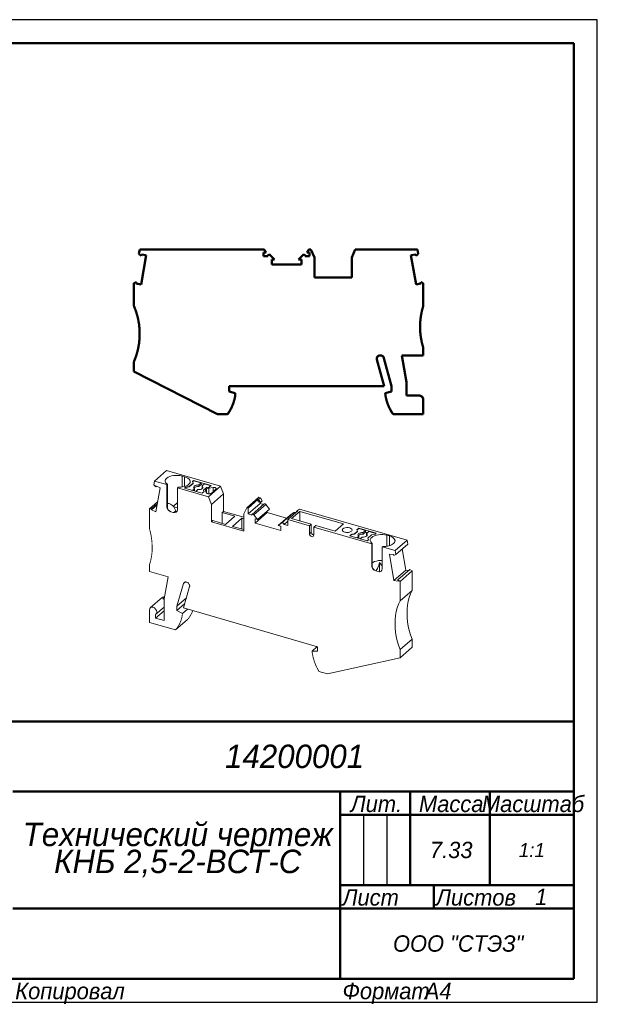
# Model space of a CAD drawing. Header units: millimetres. Extents: x 0 to 297, y 0 to 210.
# Tile 2 of 2: x 173 to 297, y 0 to 210. Entities that reach past the tile are written whole.
import ezdxf

# ---------------------------------------------------------------- set-up
doc = ezdxf.new("R2010")
doc.units = ezdxf.units.MM

# ---------------------------------------------------------------- blocks, each defined once
blk = doc.blocks.new('_FR1Страница_1')
at = {"color": 7, "lineweight": 25, "flags": 128}
for points in [[(297, 210), (0, 210)], [(297, 0), (297, 210)], [(247, 40), (247, 25)], [(252, 40), (252, 25)], [(242, 20), (292, 20)], [(0, 0), (297, 0)]]:
    blk.add_lwpolyline(points, dxfattribs=at)
at = {"color": 7, "lineweight": 50, "flags": 128}
for points in [[(20, 205), (292, 205)], [(292, 205), (292, 5)], [(107, 60), (292, 60)], [(172, 45), (292, 45)], [(242, 45), (242, 5)], [(257, 45), (257, 25)], [(274, 45), (274, 25)], [(242, 40), (292, 40)], [(242, 25), (292, 25)], [(262, 25), (262, 20)], [(172, 20), (292, 20)], [(292, 5), (20, 5)]]:
    blk.add_lwpolyline(points, dxfattribs=at)
at = {"color": 7}
for s, insert, char_height, width, attachment_point in [('\\pl0.5;{\\fT-FLEX Type A|b0|i1;\\l14200001 \\P}', (232, 52.5), 5, 122.5, 5), ('\\pl0.5;{\\fT-FLEX Type A|b0|i1;\\lМасштаб\\P}', (283, 44.125), 3.5, 19.75, 2), ('\\pl0.5;{\\fT-FLEX Type A|b0|i1;\\lЛит.\\P}', (249.5, 44.125), 3.5, 16.75, 2), ('\\pl0.5;{\\fT-FLEX Type A|b0|i1;\\lМасса\\P}', (265.5, 44.125), 3.5, 18.75, 2), ('\\pl0.5;{\\fT-FLEX Type A|b0|i1;\\l7.33\\P}', (265.5, 32.5), 3.5, 18.75, 5), ('{\\fT-FLEX Type A|b0|i1;\\l1:1\\P}', (283, 32.5), 3, 19.5, 5), ('\\pl0.5;{\\fT-FLEX Type A|b0|i1;\\l\\P}', (244.5, 32.5), 3.5, 6.75, 5), ('\\pl0.5;{\\fT-FLEX Type A|b0|i1;\\l\\P}', (249.5, 32.5), 3.5, 6.75, 5), ('\\pl0.5;{\\fT-FLEX Type A|b0|i1;\\l\\P}', (254.5, 32.5), 3.5, 6.75, 5), ('\\pl0.5;{\\fT-FLEX Type A|b0|i1;\\l\\H0.857143x;\\P}', (283, 32.5), 3.5, 19.75, 5), ('\\pl0.5;{\\fT-FLEX Type A|b0|i1;\\lЛист\\P}', (242, 24.125), 3.5, 11.75, 1), ('\\pl0.5;{\\fT-FLEX Type A|b0|i1;\\l\\H0.857143x;\\P}', (257, 24.125), 3.5, 11.75, 2), ('\\pl0.5;{\\fT-FLEX Type A|b0|i1;\\lЛистов\\P}', (262, 24.125), 3.5, 17.75, 1), ('{\\fT-FLEX Type A|b0|i1;\\l1\\P}', (285, 22.5), 3.5, 15.75, 5), ('\\pl0.5;{\\fT-FLEX Type A|b0|i1;\\l\\H0.857143x;\\P}', (285, 24.125), 3.5, 15.75, 2), ('{\\fT-FLEX Type A|b0|i1;\\l\\P}', (257, 22.5), 3.5, 11.75, 5), ('{\\fT-FLEX Type A|b0|i1;\\l}', (207, 20), 3, 71.5, 5), ('\\pl0.5;{\\fT-FLEX Type A|b0|i1;\\lООО "СТЭЗ"\\P}', (267, 12.5), 3.5, 51.75, 5), ('\\pl0.6;{\\fT-FLEX Type A|b0|i1;\\l \\P}', (207, 12.5), 3.5, 71.75, 5), ('\\pl0.5;{\\fT-FLEX Type A|b0|i1;\\lКопировал\\P}', (172, 4.125), 3.5, 23.566, 1), ('\\pl0.5;{\\fT-FLEX Type A|b0|i1;\\l\\P}', (193.816, 4.125), 3.5, 40.967, 1), ('\\pl0.5;{\\fT-FLEX Type A|b0|i1;\\lФормат\\P}', (242, 4.125), 3.5, 18.675, 1), ('\\pl0.5;{\\fT-FLEX Type A|b0|i1;\\l\\P}', (258.925, 4.125), 3.5, 9.825, 1), ('{\\fT-FLEX Type A|b0|i1;\\lA4\\P}', (262.962, 4.125), 3.5, 9.825, 2)]:
    blk.add_mtext(s, dxfattribs=dict(at, insert=insert, char_height=char_height, width=width, attachment_point=attachment_point))
at = {"color": 7, "insert": (207, 32.5), "char_height": 5, "width": 72.5, "attachment_point": 5, "line_spacing_factor": 0.692771}
blk.add_mtext('\\pl0.5;{\\fT-FLEX Type A|b0|i1;\\lТехнический чертеж\\PКНБ 2,5-2-ВСТ-С\\P}', dxfattribs=at)
blk = doc.blocks.new('Страница_1')
at = {"color": 7, "lineweight": 50, "flags": 128}
for points in [[(199.126, 160.896), (198.958, 159.945)], [(199.126, 160.896), (225.727, 160.896)], [(225.626, 160.246), (226.182, 160.246)], [(225.626, 160.246), (225.626, 159.446)], [(226.182, 160.246), (225.727, 160.896)], [(234.869, 160.246), (235.324, 160.896)], [(234.869, 160.246), (235.426, 160.246)], [(235.324, 160.896), (235.758, 160.896)], [(235.426, 159.446), (235.426, 160.246)], [(236.476, 159.196), (235.758, 160.896)], [(245.194, 160.896), (244.476, 159.196)], [(245.194, 160.896), (258.52, 160.896)], [(258.688, 159.946), (258.52, 160.896)], [(199.427, 159.552), (198.958, 159.945)], [(199.427, 159.552), (199.474, 159.82)], [(199.43, 153.405), (200.528, 159.634)], [(199.474, 159.82), (200.528, 159.634)], [(225.626, 159.446), (226.535, 159.446)], [(227.048, 159.659), (227.96, 158.746)], [(227.351, 157.696), (227.351, 158.746)], [(227.96, 158.746), (227.351, 158.746)], [(233.092, 158.746), (234.004, 159.659)], [(233.092, 158.746), (233.701, 158.746)], [(233.701, 158.746), (233.701, 157.696)], [(234.516, 159.446), (235.426, 159.446)], [(236.476, 154.896), (236.476, 159.196)], [(244.476, 154.896), (244.476, 159.196)], [(257.124, 159.64), (258.177, 159.825)], [(257.124, 159.64), (258.222, 153.411)], [(258.225, 159.557), (258.177, 159.825)], [(258.688, 159.946), (258.225, 159.557)], [(227.351, 157.696), (233.701, 157.696)], [(198.423, 153.859), (197.876, 153.66)], [(197.876, 153.66), (197.876, 148.846)], [(198.376, 153.591), (198.423, 153.859)], [(236.476, 154.896), (244.476, 154.896)], [(259.228, 153.865), (259.276, 153.596)], [(259.228, 153.865), (259.776, 153.665)], [(259.776, 153.665), (259.776, 148.846)], [(199.43, 153.405), (198.376, 153.591)], [(259.276, 153.596), (258.222, 153.411)], [(259.776, 139.846), (259.776, 138.246)], [(197.876, 136.846), (197.876, 134.8)], [(251.376, 131.646), (249.848, 137.35)], [(252.976, 131.646), (251.366, 137.653)], [(256.176, 132.508), (255.164, 138.246)], [(259.776, 138.246), (255.164, 138.246)], [(215.795, 125.646), (197.876, 134.8)], [(218.276, 131.646), (218.276, 130.546)], [(218.276, 131.646), (251.376, 131.646)], [(218.276, 130.546), (219.576, 130.198)], [(252.976, 130.546), (251.62, 130.183)], [(252.976, 130.546), (252.976, 131.646)], [(256.176, 132.508), (256.176, 129.646)], [(219.576, 130.198), (219.576, 129.746)], [(258.876, 129.646), (256.176, 129.646)], [(259.776, 128.746), (259.776, 125.646)], [(217.917, 125.646), (215.795, 125.646)], [(253.335, 125.646), (259.776, 125.646)]]:
    blk.add_lwpolyline(points, dxfattribs=at)
at = {"color": 7, "linetype": 'Continuous', "lineweight": 50, "const_width": 0.5}
for points in [[(227.048, 159.659, 0.6681786), (226.535, 159.446, 0.6681786)], [(234.516, 159.446, 0.6681786), (234.004, 159.659, 0.6681786)], [(197.876, 136.846, 0.2087122), (197.876, 148.846, 0.2087122)], [(259.776, 148.846, 0.0763208), (259.085, 144.346, 0.0763208)], [(259.085, 144.346, 0.0763208), (259.776, 139.846, 0.0763208)], [(250.364, 138.213, 0.4234428), (249.848, 137.35, 0.4234428)], [(251.366, 137.653, 0.4228448), (250.364, 138.213, 0.4228448)], [(217.917, 125.646, 0.1180133), (219.576, 129.746, 0.1180133)], [(251.62, 130.183, 0.1297794), (253.335, 125.646, 0.1297794)], [(259.776, 128.746, 0.4142136), (258.876, 129.646, 0.4142136)]]:
    blk.add_lwpolyline(points, format="xyb", dxfattribs=at)
at = {"color": 7, "lineweight": 18, "flags": 128}
for points in [[(204.868, 113.602), (202.293, 111.372)], [(205.039, 110.705), (204.861, 110.851), (204.727, 111.009), (204.638, 111.174), (204.598, 111.344), (204.606, 111.515), (204.663, 111.683), (204.768, 111.846), (204.917, 112)], [(216.409, 110.27), (204.868, 113.602)], [(204.917, 112), (205.191, 112.191), (205.534, 112.352), (205.934, 112.476), (206.374, 112.559), (206.839, 112.597), (207.309, 112.59), (207.767, 112.536), (208.196, 112.439)], [(208.715, 112.289), (208.196, 112.439)], [(208.196, 112.439), (208.196, 110.102)], [(208.715, 112.289), (208.715, 110.214)], [(208.715, 112.289), (209.098, 112.152), (209.419, 111.98), (209.668, 111.781), (209.833, 111.561), (209.91, 111.328), (209.895, 111.093), (209.788, 110.864), (209.594, 110.65)], [(202.148, 110.591), (202.293, 111.372)], [(202.148, 110.591), (202.549, 110.138)], [(204.929, 110.611), (202.293, 111.372)], [(202.549, 110.138), (202.59, 110.359)], [(202.729, 110.294), (202.549, 110.138)], [(203.503, 109.934), (202.551, 104.814)], [(203.503, 109.934), (202.59, 110.359)], [(205.039, 110.705), (204.929, 110.611)], [(204.929, 110.611), (204.929, 105.934)], [(205.039, 110.705), (205.039, 105.556)], [(207.181, 109.961), (207.29, 110.055)], [(207.181, 105.284), (207.181, 109.961)], [(207.181, 109.961), (213.834, 108.04)], [(209.594, 110.65), (209.402, 110.508), (209.172, 110.382), (208.908, 110.273), (208.616, 110.184), (208.302, 110.116), (207.972, 110.072), (207.632, 110.051), (207.29, 110.055)], [(208.737, 109.858), (208.992, 110.079)], [(212.461, 108.783), (208.737, 109.858)], [(208.992, 109.993), (208.812, 109.836)], [(208.992, 110.079), (209.723, 110.212)], [(208.992, 109.993), (209.723, 110.126)], [(208.992, 110.079), (208.992, 109.993)], [(209.723, 110.212), (210.541, 110.921)], [(209.723, 110.126), (210.541, 110.834)], [(209.723, 110.126), (209.723, 110.212)], [(210.406, 111.304), (210.662, 111.525)], [(210.662, 111.439), (210.406, 111.217)], [(210.541, 110.921), (210.406, 111.304)], [(210.843, 109.746), (210.414, 109.374)], [(210.541, 110.834), (210.541, 110.921)], [(210.843, 109.746), (210.707, 109.873), (210.65, 110.014), (210.675, 110.158), (210.782, 110.292)], [(210.662, 111.439), (210.662, 111.525)], [(210.662, 111.525), (214.386, 110.45)], [(212.264, 110.976), (210.662, 111.439)], [(210.717, 109.864), (210.782, 109.946)], [(210.782, 110.292), (210.961, 110.406), (211.197, 110.489), (211.471, 110.535), (211.76, 110.539)], [(210.782, 109.946), (210.961, 110.059), (211.197, 110.142), (211.471, 110.188), (211.76, 110.193)], [(210.843, 109.746), (210.843, 109.399)], [(211.107, 109.174), (211.536, 109.546)], [(212.453, 110.339), (212.589, 110.212), (212.646, 110.07), (212.621, 109.927), (212.514, 109.792), (212.335, 109.679), (212.099, 109.596), (211.825, 109.55), (211.536, 109.546)], [(212.264, 110.976), (211.76, 110.539)], [(212.264, 110.63), (211.76, 110.193)], [(211.76, 110.539), (211.76, 110.193)], [(212.264, 110.63), (212.264, 110.976)], [(212.657, 110.516), (212.264, 110.63)], [(212.453, 110.339), (212.957, 110.776)], [(212.453, 110.339), (212.453, 109.993)], [(212.453, 109.993), (212.579, 109.874)], [(213.404, 110), (212.75, 109.433)], [(214.311, 110.385), (212.957, 110.776)], [(213.274, 109.587), (213.4, 109.696)], [(213.274, 109.587), (213.274, 109.134)], [(213.4, 109.696), (213.4, 108.9)], [(213.95, 110.073), (213.404, 110)], [(213.711, 109.848), (213.885, 109.882)], [(213.834, 108.04), (216.409, 110.27)], [(214.858, 110.013), (213.885, 109.882)], [(213.885, 109.882), (213.885, 108.617)], [(214.386, 110.45), (213.95, 110.073)], [(214.858, 110.013), (214.998, 110.021), (215.137, 110.01), (215.264, 109.979), (215.369, 109.933), (215.444, 109.873), (215.483, 109.805), (215.482, 109.735), (215.442, 109.667)], [(214.858, 110.013), (214.858, 109.077)], [(215.004, 109.188), (215.442, 109.667)], [(216.409, 110.27), (217.031, 108.618)], [(210.843, 109.399), (210.714, 109.287)], [(212.896, 109.16), (212.461, 108.783)], [(212.75, 109.433), (212.896, 109.16)], [(212.75, 109.433), (212.75, 109.347)], [(212.75, 109.347), (212.865, 109.133)], [(213.239, 109.2), (213.194, 109.284)], [(213.239, 109.2), (213.374, 108.947)], [(213.455, 108.797), (213.374, 108.947)], [(214.022, 108.615), (213.838, 108.617), (213.668, 108.651), (213.534, 108.714), (213.455, 108.797)], [(213.834, 108.04), (214.456, 106.388)], [(214.345, 108.717), (214.956, 109.147)], [(217.031, 108.618), (214.456, 106.388)], [(215.004, 109.188), (214.956, 109.147)], [(217.031, 104.895), (217.031, 108.618)], [(224.581, 107.911), (222.006, 105.681)], [(224.468, 107.482), (222.293, 105.598)], [(224.556, 107.456), (224.468, 107.482)], [(224.468, 107.482), (224.468, 106.919)], [(224.956, 107.803), (224.556, 107.456)], [(224.95, 106.78), (224.556, 107.456)], [(224.956, 107.803), (224.581, 107.911)], [(225.35, 107.126), (224.956, 107.803)], [(202.944, 106.929), (201.206, 105.423)], [(201.68, 105.459), (201.206, 105.423)], [(201.206, 105.423), (201.206, 101.25)], [(202.82, 106.262), (201.639, 105.239)], [(201.68, 105.459), (201.639, 105.239)], [(201.639, 105.239), (202.551, 104.814)], [(202.861, 106.482), (201.68, 105.459)], [(205.039, 105.556), (204.967, 105.719), (204.94, 105.816), (204.929, 105.934)], [(204.929, 105.934), (204.995, 105.584), (205.183, 105.249), (205.464, 104.98), (205.796, 104.818)], [(206.374, 105.962), (206.15, 106.163), (205.934, 106.327), (205.728, 106.451), (205.534, 106.535), (205.355, 106.578), (205.191, 106.579), (205.045, 106.539), (205.039, 106.535)], [(205.528, 104.948), (205.348, 105.094), (205.176, 105.309), (205.039, 105.556)], [(207.181, 105.284), (207.115, 104.972), (206.927, 104.745), (206.647, 104.638), (206.315, 104.668)], [(207.181, 106.696), (207.071, 106.63), (206.834, 106.444), (206.601, 106.22), (206.374, 105.962)], [(206.392, 105.859), (206.374, 105.962)], [(206.825, 104.984), (206.392, 105.859)], [(207.181, 105.631), (206.392, 105.859)], [(214.456, 102.665), (214.456, 106.388)], [(221.384, 104.388), (222.006, 105.681)], [(222.293, 105.598), (222.006, 105.681)], [(224.868, 106.572), (222.293, 104.342)], [(222.293, 104.342), (222.293, 105.598)], [(225.719, 106.497), (223.144, 104.267)], [(226.1, 106.401), (223.525, 104.171)], [(226.889, 105.383), (224.314, 103.153)], [(224.468, 106.919), (224.95, 106.78)], [(224.868, 106.572), (224.868, 106.803)], [(225.572, 106.369), (224.868, 106.572)], [(225.35, 107.126), (224.95, 106.78)], [(226.1, 106.401), (226.038, 106.464), (225.967, 106.51), (225.89, 106.536), (225.816, 106.539), (225.751, 106.518), (225.721, 106.494)], [(226.889, 105.383), (226.1, 106.401)], [(233.267, 105.404), (232.867, 105.057)], [(256.305, 98.753), (233.267, 105.404)], [(205.796, 104.818), (206.315, 104.668)], [(206.536, 104.637), (206.315, 104.668)], [(206.825, 104.984), (206.439, 104.651)], [(206.553, 104.634), (206.536, 104.635)], [(206.825, 104.984), (206.825, 104.706)], [(217.031, 104.895), (216.743, 104.646)], [(216.743, 104.646), (216.743, 102.336)], [(219.471, 103.858), (216.743, 104.646)], [(221.384, 103.638), (217.031, 104.895)], [(219.471, 103.858), (217.471, 102.126)], [(218.943, 101.701), (220.943, 103.433)], [(220.943, 101.124), (220.943, 103.433)], [(221.384, 103.306), (220.943, 103.433)], [(221.384, 100.665), (221.384, 104.388)], [(223.081, 104.115), (222.293, 104.342)], [(223.525, 104.171), (223.463, 104.234), (223.392, 104.28), (223.315, 104.306), (223.241, 104.309), (223.176, 104.288), (223.125, 104.247), (223.092, 104.187), (223.081, 104.115)], [(224.314, 103.153), (223.525, 104.171)], [(226.362, 104.626), (223.787, 102.396)], [(224.314, 103.153), (223.787, 103.305)], [(223.787, 103.305), (223.787, 102.396)], [(226.362, 104.926), (226.362, 104.626)], [(230.547, 103.418), (226.362, 104.626)], [(231.334, 104.1), (228.759, 101.87)], [(232.124, 104.662), (229.549, 102.432)], [(230.78, 103.148), (232.955, 105.032)], [(230.78, 103.148), (230.78, 101.892)], [(230.78, 103.148), (235.414, 101.811)], [(232.124, 104.662), (231.334, 104.1)], [(233.388, 104.907), (231.613, 103.37)], [(231.613, 103.37), (235.814, 102.157)], [(232.124, 104.662), (232.185, 104.689), (232.257, 104.694), (232.333, 104.676), (232.407, 104.636), (232.451, 104.597)], [(232.867, 105.057), (232.473, 104.608)], [(232.955, 105.032), (232.867, 105.057)], [(242.741, 102.207), (233.388, 104.907)], [(233.388, 104.907), (233.388, 102.857)], [(214.743, 102.914), (214.456, 102.665)], [(221.384, 100.665), (214.456, 102.665)], [(217.471, 102.126), (214.743, 102.914)], [(221.384, 100.997), (218.943, 101.701)], [(229.286, 100.808), (223.787, 102.396)], [(229.549, 102.432), (228.759, 101.87)], [(228.759, 101.87), (229.286, 101.717)], [(229.286, 100.808), (229.286, 101.717)], [(229.549, 102.432), (229.61, 102.459), (229.682, 102.464), (229.758, 102.446), (229.832, 102.406), (229.898, 102.348), (229.949, 102.277), (229.981, 102.199), (229.993, 102.12)], [(230.78, 102.802), (229.993, 102.12)], [(230.78, 101.892), (229.993, 102.12)], [(235.814, 102.157), (235.414, 101.811)], [(235.414, 101.811), (235.414, 100.122)], [(235.814, 102.157), (235.814, 100.468)], [(236.366, 101.536), (236.766, 101.882)], [(236.366, 101.536), (248.75, 97.961)], [(236.366, 99.847), (236.366, 101.536)], [(236.766, 101.882), (240.966, 100.67)], [(240.966, 100.67), (242.741, 102.207)], [(242.596, 101.181), (242.511, 101.087), (242.464, 100.987), (242.457, 100.884), (242.491, 100.782), (242.563, 100.686), (242.672, 100.599), (242.813, 100.524), (242.98, 100.464), (243.168, 100.421), (243.368, 100.398), (243.574, 100.394), (243.777, 100.411), (243.97, 100.447), (244.144, 100.502), (244.295, 100.572), (244.415, 100.656)], [(244.551, 100.963), (244.471, 101.124), (244.295, 101.264), (244.041, 101.37), (243.733, 101.431), (243.403, 101.441), (243.083, 101.399), (242.804, 101.309), (242.596, 101.181)], [(245.56, 100.948), (245.996, 101.325)], [(245.996, 101.239), (245.592, 100.889)], [(249.72, 100.25), (245.996, 101.325)], [(245.996, 101.325), (245.996, 101.239)], [(245.996, 101.239), (247.425, 100.826)], [(235.414, 100.122), (235.814, 100.468)], [(236.366, 99.847), (236.33, 99.675), (236.227, 99.55), (236.072, 99.492), (235.89, 99.508), (235.708, 99.597), (235.553, 99.745), (235.45, 99.929), (235.414, 100.122)], [(236.366, 99.848), (236.29, 99.855), (236.108, 99.943), (235.953, 100.091), (235.85, 100.276), (235.814, 100.468)], [(244.071, 99.658), (244.506, 100.035)], [(244.071, 99.658), (247.795, 98.583)], [(244.506, 99.949), (244.146, 99.636)], [(244.506, 100.035), (245.053, 100.108)], [(244.506, 99.949), (244.506, 100.035)], [(245.053, 100.022), (244.506, 99.949)], [(245.053, 100.108), (245.707, 100.675)], [(245.707, 100.588), (245.053, 100.022)], [(245.053, 100.108), (245.053, 100.022)], [(245.707, 100.675), (245.56, 100.948)], [(245.575, 99.224), (246.004, 99.596)], [(245.707, 100.675), (245.707, 100.588)], [(246.92, 100.389), (246.632, 100.385), (246.358, 100.339), (246.122, 100.256), (245.943, 100.142), (245.836, 100.008), (245.81, 99.864), (245.868, 99.723), (246.004, 99.596)], [(245.875, 99.137), (246.004, 99.249)], [(246.92, 100.043), (246.632, 100.038), (246.358, 99.992), (246.122, 99.909), (245.943, 99.796), (245.877, 99.714)], [(246.004, 99.596), (246.004, 99.249)], [(246.697, 99.396), (246.267, 99.024)], [(246.697, 99.396), (246.985, 99.4), (247.259, 99.446), (247.496, 99.529), (247.675, 99.642)], [(246.92, 100.389), (247.425, 100.826)], [(246.92, 100.043), (247.425, 100.48)], [(246.92, 100.389), (246.92, 100.043)], [(247.425, 100.826), (247.425, 100.48)], [(247.425, 100.48), (247.817, 100.366)], [(248.117, 100.626), (247.613, 100.189)], [(247.613, 100.189), (247.613, 99.843)], [(247.675, 99.642), (247.781, 99.777), (247.807, 99.92), (247.749, 100.062), (247.613, 100.189)], [(247.74, 99.724), (247.613, 99.843)], [(247.915, 99.187), (248.733, 99.896)], [(247.915, 99.101), (247.915, 99.187)], [(248.05, 98.804), (247.915, 99.187)], [(248.027, 98.784), (247.915, 99.101)], [(248.117, 100.626), (249.645, 100.185)], [(248.859, 98.055), (248.682, 98.201), (248.548, 98.359), (248.459, 98.524), (248.419, 98.694), (248.427, 98.865), (248.484, 99.033), (248.588, 99.196), (248.738, 99.35)], [(248.733, 99.896), (249.464, 100.029)], [(248.738, 99.35), (249.012, 99.541), (249.355, 99.702), (249.755, 99.826), (250.195, 99.909), (250.659, 99.947), (251.13, 99.94), (251.588, 99.886), (252.016, 99.789)], [(249.464, 100.029), (249.72, 100.25)], [(252.016, 99.789), (252.536, 99.639)], [(252.016, 99.789), (252.016, 97.452)], [(252.536, 99.639), (252.536, 97.564)], [(253.414, 98), (253.609, 98.214), (253.715, 98.443), (253.731, 98.678), (253.654, 98.911), (253.489, 99.131), (253.24, 99.33), (252.918, 99.502), (252.536, 99.639)], [(247.795, 98.583), (248.05, 98.804)], [(248.75, 97.961), (248.859, 98.055)], [(248.75, 93.284), (248.75, 97.961)], [(248.859, 98.055), (248.859, 92.906)], [(251.111, 97.405), (251.002, 97.311)], [(253.73, 96.523), (251.002, 97.311)], [(251.002, 97.311), (251.002, 92.634)], [(251.111, 97.405), (251.453, 97.401), (251.793, 97.422), (252.123, 97.466), (252.437, 97.534), (252.729, 97.623), (252.993, 97.732), (253.223, 97.858), (253.414, 98)], [(256.305, 98.753), (253.73, 96.523)], [(256.45, 97.887), (253.875, 95.657)], [(256.042, 92.342), (255.281, 96.875)], [(256.305, 98.753), (256.45, 97.887)], [(253.428, 95.678), (252.516, 95.781)], [(253.467, 90.112), (252.516, 95.781)], [(253.469, 95.434), (253.428, 95.678)], [(253.469, 95.434), (253.875, 95.657)], [(253.73, 96.523), (253.875, 95.657)], [(201.206, 93.456), (201.206, 92.07)], [(248.859, 92.906), (248.788, 93.069), (248.761, 93.166), (248.75, 93.284)], [(248.75, 93.284), (248.816, 92.934), (249.004, 92.599), (249.285, 92.33), (249.616, 92.168)], [(248.859, 93.892), (249.012, 93.999), (249.355, 94.159), (249.755, 94.284), (250.195, 94.366), (250.659, 94.405), (251.002, 94.399)], [(248.859, 92.906), (248.997, 92.659), (249.169, 92.444), (249.35, 92.298)], [(250.405, 93.952), (250.238, 93.434), (250.056, 92.926), (249.956, 92.681), (249.846, 92.447), (249.723, 92.241), (249.652, 92.158)], [(251.002, 92.634), (250.936, 92.322), (250.748, 92.095), (250.467, 91.988), (250.136, 92.018)], [(250.405, 93.952), (250.422, 91.992)], [(250.405, 93.952), (250.786, 93.453)], [(251.002, 93.22), (250.974, 93.246), (250.786, 93.453)], [(201.206, 92.07), (205.2, 90.917)], [(204.323, 86.201), (205.2, 90.917)], [(250.136, 92.018), (249.616, 92.168)], [(250.136, 92.018), (250.357, 91.988)], [(250.374, 91.984), (250.357, 91.985)], [(253.467, 90.112), (256.042, 92.342)], [(254.338, 90.253), (256.913, 92.483)], [(257.388, 92.174), (254.813, 89.944)], [(256.042, 92.342), (256.669, 92.271)], [(256.913, 92.483), (257.388, 92.174)], [(257.388, 92.174), (257.388, 88.005)], [(207.095, 84.654), (208.488, 89.454)], [(208.48, 84.254), (209.804, 88.812)], [(209.357, 89.688), (209.221, 89.754), (209.082, 89.792), (208.947, 89.803), (208.82, 89.784), (208.707, 89.738), (208.611, 89.665), (208.537, 89.57), (208.488, 89.454)], [(208.879, 89.793), (208.488, 89.454)], [(209.804, 88.812), (209.823, 88.926), (209.819, 89.048), (209.79, 89.174), (209.738, 89.299), (209.666, 89.417), (209.576, 89.524), (209.471, 89.616), (209.357, 89.688)], [(253.467, 90.112), (254.379, 90.009)], [(254.379, 90.009), (254.338, 90.253)], [(254.338, 90.253), (254.813, 89.944)], [(254.813, 89.944), (254.813, 85.775)], [(203.971, 86.528), (201.396, 84.298)], [(204.405, 86.641), (204.262, 86.654), (204.009, 86.558), (203.978, 86.521)], [(204.372, 86.465), (204.06, 86.194)], [(209.101, 86.392), (207.095, 84.654)], [(257.388, 88.005), (254.813, 85.775)], [(257.388, 88.005), (257.059, 87.272), (256.789, 86.501), (256.577, 85.697), (256.425, 84.863), (256.334, 84.003), (256.303, 83.122), (256.334, 82.223), (256.425, 81.31), (256.577, 80.389), (256.789, 79.462), (257.059, 78.536), (257.388, 77.613)], [(201.985, 84.397), (201.687, 84.424), (201.434, 84.328), (201.265, 84.124), (201.206, 83.843)], [(201.985, 84.397), (202.283, 84.252), (202.536, 84.01), (202.705, 83.708), (202.764, 83.393)], [(202.574, 82.938), (204.323, 84.452)], [(204.323, 86.118), (204.06, 86.194)], [(204.323, 86.066), (204.06, 86.194)], [(204.323, 86.201), (204.323, 81.557)], [(208.731, 85.119), (207.095, 83.702)], [(207.095, 83.702), (207.095, 84.654)], [(237.146, 75.979), (208.48, 84.254)], [(254.813, 85.775), (254.484, 85.042), (254.214, 84.271), (254.002, 83.467), (253.85, 82.633), (253.759, 81.773), (253.728, 80.892), (253.759, 79.993), (253.85, 79.08), (254.002, 78.159), (254.214, 77.232), (254.484, 76.306), (254.813, 75.383)], [(201.206, 83.843), (201.206, 81.158)], [(204.323, 83.657), (202.505, 82.082)], [(202.505, 82.082), (202.505, 82.887)], [(202.764, 83.393), (202.759, 83.3)], [(207.095, 83.702), (208.268, 83.048)], [(209.366, 83.999), (208.268, 83.048)], [(206.784, 79.548), (201.206, 81.158)], [(204.323, 81.557), (202.505, 82.082)], [(209.359, 81.778), (206.784, 79.548)], [(237.106, 75.991), (236.02, 75.05)], [(237.146, 75.979), (237.146, 75.027)], [(257.388, 77.613), (254.813, 75.383)], [(254.813, 73.61), (257.388, 75.84)], [(257.388, 77.613), (257.388, 75.84)], [(236.02, 75.05), (236.02, 74.659)], [(237.146, 75.027), (236.02, 75.05)], [(254.813, 75.383), (254.813, 73.61)], [(239.294, 70.163), (254.813, 73.61)], [(237.456, 70.694), (239.294, 70.163)]]:
    blk.add_lwpolyline(points, dxfattribs=at)
at = {"color": 7, "linetype": 'Continuous', "lineweight": 18, "const_width": 0.18}
for points in [[(213.274, 109.587, 0.3802746), (213.194, 109.284, 0.3802746)], [(213.711, 109.848, 0.109766), (213.4, 109.696, 0.109766)], [(214.022, 108.615, 0.1267546), (214.345, 108.717, 0.1267546)], [(201.804, 97.18, 0.0701084), (201.206, 101.25, 0.0701084)], [(244.415, 100.656, 0.2710908), (244.551, 100.963, 0.2710908)], [(201.206, 93.456, 0.0833543), (201.804, 97.18, 0.0833543)], [(202.505, 82.887, 0.2328742), (202.759, 83.3, 0.2328742)], [(206.784, 79.548, 0.1581948), (208.268, 83.048, 0.1581948)], [(209.359, 81.778, 0.0901707), (210.473, 83.679, 0.0901707)], [(236.02, 74.659, 0.0973561), (237.456, 70.694, 0.0973561)]]:
    blk.add_lwpolyline(points, format="xyb", dxfattribs=at)
blk.add_blockref('_FR1Страница_1', (0, 0))

msp = doc.modelspace()

# ---------------------------------------------------------------- block references
msp.add_blockref('Страница_1', (0, 0))

doc.saveas('drawing.dxf')
